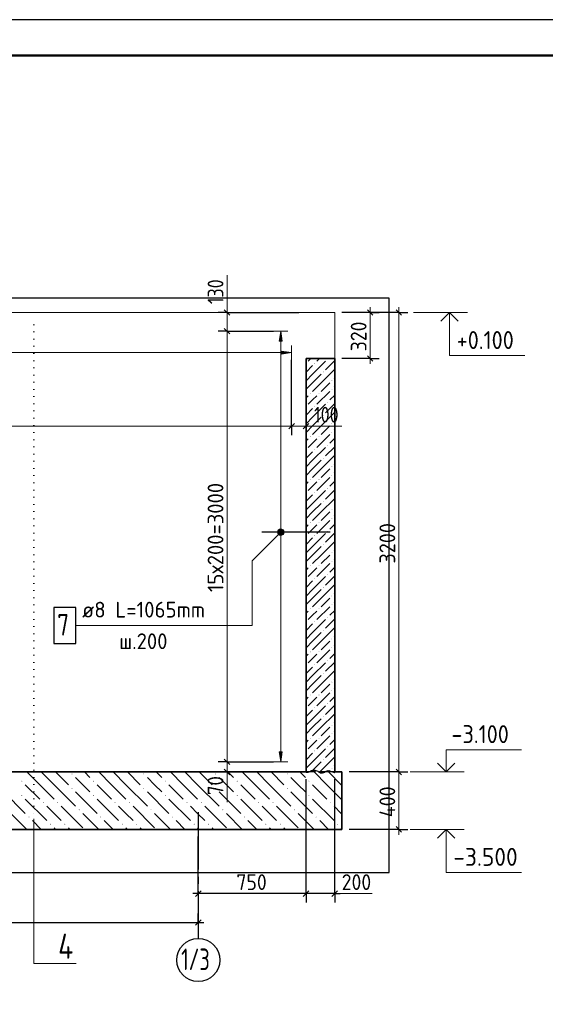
# Model space of a CAD drawing. Header units: millimetres. Extents: x 0 to 42000, y 0 to 29700.
# Tile 3 of 8: x 12913 to 20233, y 15983 to 29700. Entities that reach past the tile are written whole.
import ezdxf

# ---------------------------------------------------------------- set-up
doc = ezdxf.new("R2010")
doc.units = ezdxf.units.MM
for name, pattern in [('______2', [270, 200, -70]), ('______5', [1100, 800, -100, 100, -100]), ('______9', [100, 0, -100])]:
    doc.linetypes.add(name, pattern=pattern)
for name, color, linetype, lineweight in [('Standard', 7, 'Continuous', 25), ('Высотные отметки', 7, 'Continuous', 25), ('ЖБ Плита Фундамента верхний уровень', 7, 'Continuous', 35), ('ЖБ Стена верхний уровень', 7, 'Continuous', 35), ('Позиционная метка линия выноска', 7, 'Continuous', 13), ('Примечания', 7, 'Continuous', 13), ('Размерная линия_ общее', 7, 'Continuous', 13), ('Сечения символ', 7, 'Continuous', 25), ('Стена обрамление П-обр.', 7, 'Continuous', 35)]:
    doc.layers.add(name, color=color, linetype=linetype, lineweight=lineweight)
doc.layers.add('Оси', color=7, linetype='______5')
doc.layers.add('Размерная выноска', color=7, linetype='Continuous')
doc.layers.add('Стена Хомут', color=7, linetype='Continuous', lineweight=25, true_color=0x6e3c1e)
doc.styles.add('ISOCPEUR', font='txt')

msp = doc.modelspace()

# ---------------------------------------------------------------- hatches: boundary and pattern name
at = {"layer": 'ЖБ Плита Фундамента верхний уровень', "linetype": 'Continuous', "lineweight": 18, "transparency": 33554687}
for points in [[(12935, 19092), (12941, 19099), (12948, 19092), (12941, 19086)], [(13635, 19192), (13641, 19199), (13648, 19192), (13641, 19186)], [(13935, 19092), (13941, 19099), (13948, 19092), (13941, 19086)], [(14635, 19192), (14641, 19199), (14648, 19192), (14641, 19186)], [(14935, 19092), (14941, 19099), (14948, 19092), (14941, 19086)], [(15635, 19192), (15641, 19199), (15648, 19192), (15641, 19186)], [(15935, 19092), (15941, 19099), (15948, 19092), (15941, 19086)], [(16635, 19192), (16641, 19199), (16648, 19192), (16641, 19186)], [(16935, 19092), (16941, 19099), (16948, 19092), (16941, 19086)], [(13635, 18992), (13641, 18999), (13648, 18992), (13641, 18986)], [(14635, 18992), (14641, 18999), (14648, 18992), (14641, 18986)], [(15635, 18992), (15641, 18999), (15648, 18992), (15641, 18986)], [(16635, 18992), (16641, 18999), (16648, 18992), (16641, 18986)], [(12935, 18892), (12941, 18899), (12948, 18892), (12941, 18886)], [(13235, 18792), (13241, 18799), (13248, 18792), (13241, 18786)], [(13435, 18792), (13441, 18799), (13448, 18792), (13441, 18786)], [(13935, 18892), (13941, 18899), (13948, 18892), (13941, 18886)], [(14235, 18792), (14241, 18799), (14248, 18792), (14241, 18786)], [(14435, 18792), (14441, 18799), (14448, 18792), (14441, 18786)], [(14935, 18892), (14941, 18899), (14948, 18892), (14941, 18886)], [(15235, 18792), (15241, 18799), (15248, 18792), (15241, 18786)], [(15435, 18792), (15441, 18799), (15448, 18792), (15441, 18786)], [(15935, 18892), (15941, 18899), (15948, 18892), (15941, 18886)], [(16235, 18792), (16241, 18799), (16248, 18792), (16241, 18786)], [(16435, 18792), (16441, 18799), (16448, 18792), (16441, 18786)], [(16935, 18892), (16941, 18899), (16948, 18892), (16941, 18886)], [(17235, 18792), (17241, 18799), (17248, 18792), (17241, 18786)], [(13735, 18692), (13741, 18699), (13748, 18692), (13741, 18686)], [(14735, 18692), (14741, 18699), (14748, 18692), (14741, 18686)], [(15735, 18692), (15741, 18699), (15748, 18692), (15741, 18686)], [(16735, 18692), (16741, 18699), (16748, 18692), (16741, 18686)], [(13035, 18592), (13041, 18599), (13048, 18592), (13041, 18586)], [(14035, 18592), (14041, 18599), (14048, 18592), (14041, 18586)], [(15035, 18592), (15041, 18599), (15048, 18592), (15041, 18586)], [(16035, 18592), (16041, 18599), (16048, 18592), (16041, 18586)], [(17035, 18592), (17041, 18599), (17048, 18592), (17041, 18586)], [(13335, 18492), (13341, 18499), (13348, 18492), (13341, 18486)], [(13535, 18492), (13541, 18499), (13548, 18492), (13541, 18486)], [(14335, 18492), (14341, 18499), (14348, 18492), (14341, 18486)], [(14535, 18492), (14541, 18499), (14548, 18492), (14541, 18486)], [(15335, 18492), (15341, 18499), (15348, 18492), (15341, 18486)], [(15535, 18492), (15541, 18499), (15548, 18492), (15541, 18486)], [(16335, 18492), (16341, 18499), (16348, 18492), (16341, 18486)], [(16535, 18492), (16541, 18499), (16548, 18492), (16541, 18486)], [(17335, 18492), (17341, 18499), (17348, 18492), (17341, 18486)]]:
    msp.add_hatch(color=7, dxfattribs=at).paths.add_polyline_path(points, flags=16)
at = {"layer": 'ЖБ Стена верхний уровень', "linetype": 'Continuous', "lineweight": 18, "transparency": 33554687}
for points in [[(17196, 24972), (17201, 24977), (17206, 24972), (17201, 24967)], [(16900, 24916), (16901, 24917), (16906, 24912), (16901, 24907), (16900, 24908)], [(17016, 24912), (17021, 24917), (17026, 24912), (17021, 24907)], [(17136, 24792), (17141, 24797), (17146, 24792), (17141, 24787)], [(17256, 24672), (17261, 24677), (17266, 24672), (17261, 24667)], [(17256, 24552), (17261, 24557), (17266, 24552), (17261, 24547)], [(16956, 24492), (16961, 24497), (16966, 24492), (16961, 24487)], [(17076, 24492), (17081, 24497), (17086, 24492), (17081, 24487)], [(16900, 24316), (16901, 24317), (16906, 24312), (16901, 24307), (16900, 24308)], [(17016, 24312), (17021, 24317), (17026, 24312), (17021, 24307)], [(17196, 24372), (17201, 24377), (17206, 24372), (17201, 24367)], [(17136, 24192), (17141, 24197), (17146, 24192), (17141, 24187)], [(17256, 24072), (17261, 24077), (17266, 24072), (17261, 24067)], [(16956, 23892), (16961, 23897), (16966, 23892), (16961, 23887)], [(17076, 23892), (17081, 23897), (17086, 23892), (17081, 23887)], [(17256, 23952), (17261, 23957), (17266, 23952), (17261, 23947)], [(17196, 23772), (17201, 23777), (17206, 23772), (17201, 23767)], [(16900, 23716), (16901, 23717), (16906, 23712), (16901, 23707), (16900, 23708)], [(17016, 23712), (17021, 23717), (17026, 23712), (17021, 23707)], [(17136, 23592), (17141, 23597), (17146, 23592), (17141, 23587)], [(17256, 23472), (17261, 23477), (17266, 23472), (17261, 23467)], [(17256, 23352), (17261, 23357), (17266, 23352), (17261, 23347)], [(16956, 23292), (16961, 23297), (16966, 23292), (16961, 23287)], [(17076, 23292), (17081, 23297), (17086, 23292), (17081, 23287)], [(16900, 23116), (16901, 23117), (16906, 23112), (16901, 23107), (16900, 23108)], [(17016, 23112), (17021, 23117), (17026, 23112), (17021, 23107)], [(17196, 23172), (17201, 23177), (17206, 23172), (17201, 23167)], [(17136, 22992), (17141, 22997), (17146, 22992), (17141, 22987)], [(17256, 22872), (17261, 22877), (17266, 22872), (17261, 22867)], [(16956, 22692), (16961, 22697), (16966, 22692), (16961, 22687)], [(17076, 22692), (17081, 22697), (17086, 22692), (17081, 22687)], [(17256, 22752), (17261, 22757), (17266, 22752), (17261, 22747)], [(16900, 22516), (16901, 22517), (16906, 22512), (16901, 22507), (16900, 22508)], [(17016, 22512), (17021, 22517), (17026, 22512), (17021, 22507)], [(17196, 22572), (17201, 22577), (17206, 22572), (17201, 22567)], [(17136, 22392), (17141, 22397), (17146, 22392), (17141, 22387)], [(17256, 22272), (17261, 22277), (17266, 22272), (17261, 22267)], [(16956, 22092), (16961, 22097), (16966, 22092), (16961, 22087)], [(17076, 22092), (17081, 22097), (17086, 22092), (17081, 22087)], [(17256, 22152), (17261, 22157), (17266, 22152), (17261, 22147)], [(17196, 21972), (17201, 21977), (17206, 21972), (17201, 21967)], [(16900, 21916), (16901, 21917), (16906, 21912), (16901, 21907), (16900, 21908)], [(17016, 21912), (17021, 21917), (17026, 21912), (17021, 21907)], [(17136, 21792), (17141, 21797), (17146, 21792), (17141, 21787)], [(17256, 21672), (17261, 21677), (17266, 21672), (17261, 21667)], [(17256, 21552), (17261, 21557), (17266, 21552), (17261, 21547)], [(16956, 21492), (16961, 21497), (16966, 21492), (16961, 21487)], [(17076, 21492), (17081, 21497), (17086, 21492), (17081, 21487)], [(16900, 21316), (16901, 21317), (16906, 21312), (16901, 21307), (16900, 21308)], [(17016, 21312), (17021, 21317), (17026, 21312), (17021, 21307)], [(17196, 21372), (17201, 21377), (17206, 21372), (17201, 21367)], [(17136, 21192), (17141, 21197), (17146, 21192), (17141, 21187)], [(17256, 21072), (17261, 21077), (17266, 21072), (17261, 21067)], [(16956, 20892), (16961, 20897), (16966, 20892), (16961, 20887)], [(17076, 20892), (17081, 20897), (17086, 20892), (17081, 20887)], [(17256, 20952), (17261, 20957), (17266, 20952), (17261, 20947)], [(16900, 20716), (16901, 20717), (16906, 20712), (16901, 20707), (16900, 20708)], [(17016, 20712), (17021, 20717), (17026, 20712), (17021, 20707)], [(17196, 20772), (17201, 20777), (17206, 20772), (17201, 20767)], [(17136, 20592), (17141, 20597), (17146, 20592), (17141, 20587)], [(17256, 20472), (17261, 20477), (17266, 20472), (17261, 20467)], [(17256, 20352), (17261, 20357), (17266, 20352), (17261, 20347)], [(16956, 20292), (16961, 20297), (16966, 20292), (16961, 20287)], [(17076, 20292), (17081, 20297), (17086, 20292), (17081, 20287)], [(17196, 20172), (17201, 20177), (17206, 20172), (17201, 20167)], [(16900, 20116), (16901, 20117), (16906, 20112), (16901, 20107), (16900, 20108)], [(17016, 20112), (17021, 20117), (17026, 20112), (17021, 20107)], [(17136, 19992), (17141, 19997), (17146, 19992), (17141, 19987)], [(17256, 19872), (17261, 19877), (17266, 19872), (17261, 19867)], [(17256, 19752), (17261, 19757), (17266, 19752), (17261, 19747)], [(16956, 19692), (16961, 19697), (16966, 19692), (16961, 19687)], [(17076, 19692), (17081, 19697), (17086, 19692), (17081, 19687)], [(16900, 19516), (16901, 19517), (16906, 19512), (16901, 19507), (16900, 19508)], [(17016, 19512), (17021, 19517), (17026, 19512), (17021, 19507)], [(17196, 19572), (17201, 19577), (17206, 19572), (17201, 19567)], [(17136, 19392), (17141, 19397), (17146, 19392), (17141, 19387)], [(17256, 19272), (17261, 19277), (17266, 19272), (17261, 19267)]]:
    msp.add_hatch(color=7, dxfattribs=at).paths.add_polyline_path(points, flags=16)
at = {"layer": 'Позиционная метка линия выноска', "linetype": 'Continuous', "lineweight": 13, "transparency": 33554687}
for points in [[(16505, 22571), (16580, 22528), (16516, 22592)], [(16505, 22549), (16559, 22517), (16505, 22571)], [(16505, 22571), (16559, 22517), (16580, 22528)], [(16537, 22517), (16505, 22549), (16516, 22528)], [(16505, 22549), (16537, 22517), (16559, 22517)], [(16516, 22592), (16591, 22549), (16537, 22603)], [(16516, 22592), (16580, 22528), (16591, 22549)], [(16537, 22603), (16591, 22549), (16591, 22571)], [(16537, 22603), (16591, 22571), (16559, 22603)], [(16559, 22603), (16591, 22571), (16580, 22592)]]:
    msp.add_hatch(color=7, dxfattribs=at).paths.add_polyline_path(points)
at = {"layer": 'Стена обрамление П-обр.', "linetype": 'Continuous', "lineweight": 13, "transparency": 33554687}
msp.add_hatch(color=7, dxfattribs=at).paths.add_polyline_path([(16560, 25042), (16700, 25062), (16560, 25082)])
at = {"layer": 'Стена Хомут', "linetype": 'Continuous', "lineweight": 13, "transparency": 33554687}
msp.add_hatch(color=7, dxfattribs=at).paths.add_polyline_path([(16568, 25220), (16548, 25360), (16528, 25220)])
msp.add_hatch(color=7, dxfattribs=at).paths.add_polyline_path([(16568, 19500), (16548, 19360), (16528, 19500)], flags=16)

# ---------------------------------------------------------------- linework, layer by layer
at = {"layer": 'Standard', "color": 7, "linetype": 'Continuous', "lineweight": 25, "transparency": 33554687}
for p, q in [((15762, 25658), (15838, 25582)), ((15762, 25397), (15838, 25322)), ((16662, 23999), (16738, 24074)), ((16862, 23999), (16938, 24074)), ((15762, 19397), (15838, 19322)), ((15762, 19258), (15838, 19182)), ((15438, 17562), (15362, 17487)), ((16938, 17562), (16862, 17487)), ((17338, 17562), (17262, 17487)), ((15362, 17087), (15438, 17162))]:
    msp.add_line(p, q, dxfattribs=at)
at = {"layer": 'Standard', "color": 7, "linetype": 'Continuous', "lineweight": 13, "transparency": 33554687}
for p, q in [((15800, 25620), (15800, 25695)), ((15800, 25620), (15800, 25360)), ((15800, 25360), (15800, 19360)), ((5100, 24037), (16700, 24037)), ((16700, 24037), (16900, 24037)), ((16900, 24037), (16975, 24037)), ((15800, 19360), (15800, 19220)), ((15800, 19220), (15800, 19145))]:
    msp.add_line(p, q, dxfattribs=at)
at = {"layer": 'Standard', "color": 7, "linetype": 'Continuous', "lineweight": 18, "transparency": 33554687}
for p, q in [((17300, 25620), (4900, 25620)), ((17300, 24980), (17300, 25620))]:
    msp.add_line(p, q, dxfattribs=at)
at = {"layer": 'Standard', "color": 7, "linetype": 'Continuous', "lineweight": -3, "transparency": 33554687}
for p, q in [((15800, 25620), (15675, 25620)), ((15800, 25620), (15925, 25620)), ((15800, 25620), (16800, 25620)), ((15800, 25360), (15675, 25360)), ((15800, 25360), (15925, 25360)), ((15800, 25360), (16448, 25360)), ((16700, 24037), (16700, 24162)), ((16900, 24037), (16900, 24162)), ((16700, 24037), (16700, 23912)), ((16900, 24037), (16900, 23912)), ((16900, 24037), (16900, 24037)), ((15800, 19360), (15675, 19360)), ((15800, 19360), (15925, 19360)), ((15800, 19360), (16448, 19360)), ((15800, 19220), (15675, 19220)), ((15800, 19220), (15925, 19220)), ((15800, 19220), (16660, 19220)), ((15400, 17525), (15400, 18320)), ((15400, 17525), (15400, 17650)), ((16900, 17525), (16900, 17650)), ((17300, 17525), (17300, 17650)), ((15400, 17525), (15325, 17525)), ((15400, 17525), (15400, 17400)), ((16900, 17525), (15400, 17525)), ((16900, 17525), (16900, 17400)), ((17300, 17525), (16900, 17525)), ((17300, 17525), (17300, 17400)), ((17300, 17525), (17375, 17525)), ((15400, 17125), (15400, 17250)), ((9400, 17125), (15400, 17125)), ((15400, 17125), (15400, 17000)), ((15400, 17125), (15400, 17000)), ((15400, 17125), (15475, 17125))]:
    msp.add_line(p, q, dxfattribs=at)
at = {"layer": 'Standard', "color": 7, "linetype": 'Continuous', "lineweight": 25, "transparency": 33554687}
msp.add_lwpolyline([(0, 0), (42000, 0), (42000, 29700), (0, 29700), (0, 0)], close=True, dxfattribs=at)
at = {"layer": 'Standard', "color": 7, "linetype": 'Continuous', "lineweight": 50, "transparency": 33554687}
msp.add_lwpolyline([(2000, 29200), (41500, 29200), (41500, 500), (2000, 500), (2000, 29200)], close=True, dxfattribs=at)
at = {"layer": 'Standard', "color": 7, "linetype": 'Continuous', "lineweight": 13, "transparency": 33554687}
msp.add_lwpolyline([(32000, 29200), (2000, 29200), (2000, 6000), (32000, 6000), (32000, 29200)], dxfattribs=at)
at = {"layer": 'Standard', "color": 254, "linetype": 'Continuous', "lineweight": 25, "true_color": 0xc4c4ff, "transparency": 33554687}
msp.add_lwpolyline([(3038, 17820), (18058, 17820), (18058, 25820), (3038, 25820), (3038, 17820)], dxfattribs=at)
at = {"layer": 'Standard', "color": 7, "linetype": 'Continuous', "lineweight": -3, "transparency": 33554687}
for points in [[(16700, 24037), (16700, 24054), (16700, 24054), (16700, 24962)], [(16900, 17525), (16900, 17542), (16900, 17542), (16900, 19120)], [(17300, 17525), (17300, 17542), (17300, 17542), (17300, 19120)]]:
    msp.add_lwpolyline(points, dxfattribs=at)
at = {"layer": 'Высотные отметки', "color": 7, "linetype": 'Continuous', "lineweight": 13, "transparency": 33554687}
for p, q in [((18399, 25620), (19149, 25620)), ((18399, 25620), (19149, 25620)), ((18351, 19220), (19101, 19220)), ((18351, 19220), (19101, 19220)), ((18351, 18420), (19101, 18420)), ((18351, 18420), (19101, 18420))]:
    msp.add_line(p, q, dxfattribs=at)
at = {"layer": 'Высотные отметки', "color": 7, "linetype": 'Continuous', "lineweight": 35, "transparency": 33554687}
for p, q in [((18899, 25620), (18778, 25499)), ((18899, 25620), (18778, 25499)), ((18899, 25620), (19020, 25499)), ((18899, 25620), (19020, 25499)), ((18851, 19220), (18730, 19341)), ((18851, 19220), (18730, 19341)), ((18851, 19220), (18972, 19341)), ((18851, 19220), (18972, 19341)), ((18851, 18420), (18730, 18299)), ((18851, 18420), (18730, 18299)), ((18851, 18420), (18972, 18299)), ((18851, 18420), (18972, 18299))]:
    msp.add_line(p, q, dxfattribs=at)
at = {"layer": 'Высотные отметки', "color": 7, "linetype": 'Continuous', "lineweight": 13, "transparency": 33554687}
for points in [[(18899, 25620), (18899, 25020), (19949, 25020)], [(18899, 25620), (18899, 25020), (19949, 25020)], [(18851, 19220), (18851, 19530), (19901, 19530)], [(18851, 19220), (18851, 19530), (19901, 19530)], [(18851, 18420), (18851, 17820), (19901, 17820)], [(18851, 18420), (18851, 17820), (19901, 17820)]]:
    msp.add_lwpolyline(points, dxfattribs=at)
at = {"layer": 'ЖБ Плита Фундамента верхний уровень', "color": 7, "linetype": 'Continuous', "lineweight": 35, "transparency": 33554687}
for p, q in [((16900, 19220), (4900, 19220)), ((17400, 19220), (17300, 19220)), ((17400, 18420), (17400, 19220)), ((7100, 18420), (17400, 18420))]:
    msp.add_line(p, q, dxfattribs=at)
at = {"layer": 'ЖБ Плита Фундамента верхний уровень', "color": 252, "linetype": 'Continuous', "lineweight": 18, "true_color": 0x8f8f8f, "transparency": 33554687}
for p, q in [((13191, 19042), (13013, 19220)), ((13213, 19220), (13391, 19042)), ((13413, 19220), (13591, 19042)), ((13813, 19220), (13891, 19142)), ((14191, 19042), (14013, 19220)), ((14213, 19220), (14391, 19042)), ((14413, 19220), (14591, 19042)), ((14813, 19220), (14891, 19142)), ((15191, 19042), (15013, 19220)), ((15213, 19220), (15391, 19042)), ((15413, 19220), (15591, 19042)), ((15813, 19220), (15891, 19142)), ((16191, 19042), (16013, 19220)), ((16213, 19220), (16391, 19042)), ((16413, 19220), (16591, 19042)), ((16813, 19220), (16891, 19142)), ((17191, 19042), (17013, 19220)), ((17213, 19220), (17391, 19042)), ((13791, 19042), (13691, 19142)), ((14791, 19042), (14691, 19142)), ((15791, 19042), (15691, 19142)), ((16791, 19042), (16691, 19142)), ((12691, 18942), (12991, 18642)), ((12991, 19042), (13191, 18842)), ((13191, 19042), (13391, 18842)), ((13391, 19042), (13691, 18742)), ((13691, 18942), (13991, 18642)), ((13891, 18942), (13791, 19042)), ((13991, 19042), (14191, 18842)), ((14191, 19042), (14391, 18842)), ((14391, 19042), (14691, 18742)), ((14691, 18942), (14991, 18642)), ((14891, 18942), (14791, 19042)), ((14991, 19042), (15191, 18842)), ((15191, 19042), (15391, 18842)), ((15391, 19042), (15691, 18742)), ((15691, 18942), (15991, 18642)), ((15891, 18942), (15791, 19042)), ((15991, 19042), (16191, 18842)), ((16191, 19042), (16391, 18842)), ((16391, 19042), (16691, 18742)), ((16691, 18942), (16991, 18642)), ((16891, 18942), (16791, 19042)), ((16991, 19042), (17191, 18842)), ((17191, 19042), (17391, 18842)), ((17391, 19042), (17400, 19033)), ((12991, 18842), (13291, 18542)), ((13991, 18842), (14291, 18542)), ((14991, 18842), (15291, 18542)), ((15991, 18842), (16291, 18542)), ((16991, 18842), (17291, 18542)), ((13391, 18642), (13291, 18742)), ((13491, 18742), (13791, 18442)), ((14391, 18642), (14291, 18742)), ((14491, 18742), (14791, 18442)), ((15391, 18642), (15291, 18742)), ((15491, 18742), (15791, 18442)), ((16391, 18642), (16291, 18742)), ((16491, 18742), (16791, 18442)), ((17391, 18642), (17291, 18742)), ((12791, 18642), (13013, 18420)), ((13213, 18420), (13091, 18542)), ((13491, 18542), (13391, 18642)), ((13791, 18642), (14013, 18420)), ((14213, 18420), (14091, 18542)), ((14491, 18542), (14391, 18642)), ((14791, 18642), (15013, 18420)), ((15213, 18420), (15091, 18542)), ((15491, 18542), (15391, 18642)), ((15791, 18642), (16013, 18420)), ((16213, 18420), (16091, 18542)), ((16491, 18542), (16391, 18642)), ((16791, 18642), (17013, 18420)), ((17213, 18420), (17091, 18542)), ((17400, 18633), (17391, 18642)), ((13391, 18442), (13413, 18420)), ((13591, 18442), (13613, 18420)), ((14391, 18442), (14413, 18420)), ((14591, 18442), (14613, 18420)), ((15391, 18442), (15413, 18420)), ((15591, 18442), (15613, 18420)), ((16391, 18442), (16413, 18420)), ((16591, 18442), (16613, 18420)), ((17391, 18442), (17400, 18433))]:
    msp.add_line(p, q, dxfattribs=at)
at = {"layer": 'ЖБ Стена верхний уровень', "color": 7, "linetype": 'Continuous', "lineweight": 35, "transparency": 33554687}
for p, q in [((16900, 24980), (16900, 19220)), ((17300, 24980), (16900, 24980)), ((17300, 19220), (17300, 24980))]:
    msp.add_line(p, q, dxfattribs=at)
at = {"layer": 'ЖБ Стена верхний уровень', "color": 251, "linetype": 'Continuous', "lineweight": 18, "true_color": 0x494949, "transparency": 33554687}
for p, q in [((16931, 24942), (16969, 24980)), ((17089, 24980), (17051, 24942)), ((16991, 24882), (16900, 24791)), ((16991, 24762), (17171, 24942)), ((17300, 24951), (17171, 24822)), ((16991, 24762), (16900, 24671)), ((17111, 24762), (16991, 24642)), ((17111, 24642), (17291, 24822)), ((17300, 24711), (17291, 24702)), ((16991, 24642), (16900, 24551)), ((17111, 24642), (16991, 24522)), ((17231, 24642), (17111, 24522)), ((17291, 24582), (17300, 24591)), ((16931, 24462), (16900, 24431)), ((16991, 24402), (17051, 24462)), ((17231, 24522), (17051, 24342)), ((17300, 24471), (17231, 24402)), ((16991, 24282), (16900, 24191)), ((16931, 24342), (16991, 24402)), ((16991, 24162), (17171, 24342)), ((17300, 24351), (17171, 24222)), ((16991, 24162), (16900, 24071)), ((17111, 24162), (16991, 24042)), ((17111, 24042), (17291, 24222)), ((16991, 24042), (16900, 23951)), ((17111, 24042), (16991, 23922)), ((17231, 24042), (17111, 23922)), ((17300, 24111), (17291, 24102)), ((17231, 23922), (17051, 23742)), ((17300, 23871), (17231, 23802)), ((17291, 23982), (17300, 23991)), ((16931, 23862), (16900, 23831)), ((16931, 23742), (16991, 23802)), ((16991, 23802), (17051, 23862)), ((16991, 23562), (17171, 23742)), ((17300, 23751), (17171, 23622)), ((16991, 23682), (16900, 23591)), ((17111, 23442), (17291, 23622)), ((16991, 23562), (16900, 23471)), ((17111, 23562), (16991, 23442)), ((17300, 23511), (17291, 23502)), ((16991, 23442), (16900, 23351)), ((17111, 23442), (16991, 23322)), ((17231, 23322), (17051, 23142)), ((17231, 23442), (17111, 23322)), ((17291, 23382), (17300, 23391)), ((16931, 23262), (16900, 23231)), ((16931, 23142), (16991, 23202)), ((16991, 23202), (17051, 23262)), ((17300, 23271), (17231, 23202)), ((16991, 23082), (16900, 22991)), ((16991, 22962), (17171, 23142)), ((17300, 23151), (17171, 23022)), ((16991, 22962), (16900, 22871)), ((17111, 22962), (16991, 22842)), ((17111, 22842), (17291, 23022)), ((17300, 22911), (17291, 22902)), ((16991, 22842), (16900, 22751)), ((17111, 22842), (16991, 22722)), ((17231, 22842), (17111, 22722)), ((17291, 22782), (17300, 22791)), ((16931, 22662), (16900, 22631)), ((16991, 22602), (17051, 22662)), ((17231, 22722), (17051, 22542)), ((17300, 22671), (17231, 22602)), ((16931, 22542), (16991, 22602)), ((16991, 22362), (17171, 22542)), ((17300, 22551), (17171, 22422)), ((16991, 22482), (16900, 22391)), ((16991, 22362), (16900, 22271)), ((17111, 22362), (16991, 22242)), ((17111, 22242), (17291, 22422)), ((16991, 22242), (16900, 22151)), ((17111, 22242), (16991, 22122)), ((17231, 22242), (17111, 22122)), ((17300, 22311), (17291, 22302)), ((17231, 22122), (17051, 21942)), ((17291, 22182), (17300, 22191)), ((16931, 22062), (16900, 22031)), ((16931, 21942), (16991, 22002)), ((16991, 22002), (17051, 22062)), ((17300, 21951), (17171, 21822)), ((17300, 22071), (17231, 22002)), ((16991, 21882), (16900, 21791)), ((16991, 21762), (17171, 21942)), ((17111, 21642), (17291, 21822)), ((16991, 21762), (16900, 21671)), ((17111, 21762), (16991, 21642)), ((17300, 21711), (17291, 21702)), ((16991, 21642), (16900, 21551)), ((17111, 21642), (16991, 21522)), ((17231, 21642), (17111, 21522)), ((17291, 21582), (17300, 21591)), ((16931, 21462), (16900, 21431)), ((16931, 21342), (16991, 21402)), ((16991, 21402), (17051, 21462)), ((17231, 21522), (17051, 21342)), ((17300, 21471), (17231, 21402)), ((16991, 21282), (16900, 21191)), ((16991, 21162), (17171, 21342)), ((17300, 21351), (17171, 21222)), ((16991, 21162), (16900, 21071)), ((17111, 21162), (16991, 21042)), ((17111, 21042), (17291, 21222)), ((16991, 21042), (16900, 20951)), ((17111, 21042), (16991, 20922)), ((17231, 21042), (17111, 20922)), ((17300, 21111), (17291, 21102)), ((17291, 20982), (17300, 20991)), ((16931, 20862), (16900, 20831)), ((16991, 20802), (17051, 20862)), ((17231, 20922), (17051, 20742)), ((17300, 20871), (17231, 20802)), ((16931, 20742), (16991, 20802)), ((16991, 20562), (17171, 20742)), ((17300, 20751), (17171, 20622)), ((16991, 20682), (16900, 20591)), ((17111, 20442), (17291, 20622)), ((16991, 20562), (16900, 20471)), ((16991, 20442), (16900, 20351)), ((17111, 20562), (16991, 20442)), ((17111, 20442), (16991, 20322)), ((17231, 20442), (17111, 20322)), ((17300, 20511), (17291, 20502)), ((17231, 20322), (17051, 20142)), ((17291, 20382), (17300, 20391)), ((16931, 20262), (16900, 20231)), ((16931, 20142), (16991, 20202)), ((16991, 20202), (17051, 20262)), ((17300, 20271), (17231, 20202)), ((16991, 20082), (16900, 19991)), ((16991, 19962), (17171, 20142)), ((17300, 20151), (17171, 20022)), ((16991, 19962), (16900, 19871)), ((17111, 19962), (16991, 19842)), ((17111, 19842), (17291, 20022)), ((17300, 19911), (17291, 19902)), ((16991, 19842), (16900, 19751)), ((17111, 19842), (16991, 19722)), ((17231, 19842), (17111, 19722)), ((17291, 19782), (17300, 19791)), ((16931, 19662), (16900, 19631)), ((16991, 19602), (17051, 19662)), ((17231, 19722), (17051, 19542)), ((17300, 19671), (17231, 19602)), ((16991, 19482), (16900, 19391)), ((16931, 19542), (16991, 19602)), ((16991, 19362), (17171, 19542)), ((17300, 19551), (17171, 19422)), ((16991, 19362), (16900, 19271)), ((17111, 19362), (16991, 19242)), ((17111, 19242), (17291, 19422)), ((16991, 19242), (16969, 19220)), ((17111, 19242), (17089, 19220)), ((17231, 19242), (17209, 19220)), ((17300, 19311), (17291, 19302))]:
    msp.add_line(p, q, dxfattribs=at)
at = {"layer": 'Оси', "color": 8, "linetype": '______5', "lineweight": -3, "transparency": 33554687}
msp.add_line((15400, 18660), (15400, 16900), dxfattribs=at)
at = {"layer": 'Оси', "color": 7, "linetype": 'Continuous', "lineweight": -3, "transparency": 33554687}
msp.add_circle((15400, 16600), 300, dxfattribs=at)
at = {"layer": 'Позиционная метка линия выноска', "color": 7, "linetype": 'Continuous', "lineweight": 13, "transparency": 33554687}
for p, q in [((16516, 22592), (16516, 22592)), ((16516, 22528), (16516, 22528)), ((16580, 22592), (16580, 22592)), ((16580, 22528), (16580, 22528))]:
    msp.add_line(p, q, dxfattribs=at)
msp.add_lwpolyline([(13696, 21260), (16148, 21260), (16148, 22160), (16548, 22560)], dxfattribs=at)
msp.add_circle((16548, 22560), 45, dxfattribs=at)
at = {"layer": 'Примечания', "color": 253, "linetype": '______2', "lineweight": -3, "true_color": 0xababab, "transparency": 33554687}
msp.add_line((17300, 19220), (16900, 19220), dxfattribs=at)
at = {"layer": 'Примечания', "color": 7, "linetype": 'Continuous', "lineweight": 25, "transparency": 33554687}
msp.add_line((17300, 19215), (17300, 19215), dxfattribs=at)
msp.add_lwpolyline([(16900, 19215), (16915, 19215), (16931, 19216), (16945, 19220), (16957, 19227), (16967, 19235), (16978, 19241), (16993, 19245), (17009, 19247), (17024, 19245), (17039, 19241), (17053, 19236), (17065, 19229), (17076, 19222), (17087, 19216), (17101, 19210), (17116, 19207), (17132, 19208), (17148, 19211), (17159, 19217), (17170, 19225), (17181, 19232), (17194, 19237), (17210, 19238), (17226, 19235), (17240, 19231), (17254, 19225), (17268, 19220), (17281, 19216), (17297, 19213), (17300, 19213)], dxfattribs=at)
at = {"layer": 'Размерная выноска', "color": 7, "linetype": 'Continuous', "lineweight": 13, "transparency": 33554687}
for p, q in [((15800, 25620), (15800, 26140)), ((17400, 24037), (16900, 24037)), ((15800, 19220), (15800, 18800)), ((17300, 17525), (17820, 17525))]:
    msp.add_line(p, q, dxfattribs=at)
at = {"layer": 'Размерная линия_ общее', "color": 7, "linetype": 'Continuous', "lineweight": 25, "transparency": 33554687}
for p, q in [((17756, 25658), (17831, 25582)), ((18156, 25658), (18231, 25582)), ((17756, 25017), (17831, 24942)), ((18156, 19258), (18231, 19182)), ((18156, 18458), (18231, 18382))]:
    msp.add_line(p, q, dxfattribs=at)
at = {"layer": 'Размерная линия_ общее', "color": 7, "linetype": 'Continuous', "lineweight": 13, "transparency": 33554687}
for p, q in [((17793, 25620), (17793, 25695)), ((18193, 25620), (18193, 25695)), ((17793, 24980), (17793, 24905)), ((18193, 19220), (18193, 18420)), ((18193, 18420), (18193, 18345))]:
    msp.add_line(p, q, dxfattribs=at)
at = {"layer": 'Размерная линия_ общее', "color": 253, "linetype": 'Continuous', "lineweight": -3, "true_color": 0xa0a0a0, "transparency": 33554687}
for p, q in [((18193, 25620), (17400, 25620)), ((17793, 25620), (17400, 25620)), ((17793, 25620), (17668, 25620)), ((17793, 25620), (17918, 25620)), ((18193, 25620), (18068, 25620)), ((18193, 25620), (18318, 25620)), ((17793, 24980), (17400, 24980)), ((17793, 24980), (17668, 24980)), ((17793, 24980), (17918, 24980)), ((18193, 19220), (18068, 19220)), ((18193, 19220), (18318, 19220)), ((18193, 18420), (17500, 18420)), ((18193, 18420), (18068, 18420)), ((18193, 18420), (18318, 18420))]:
    msp.add_line(p, q, dxfattribs=at)
at = {"layer": 'Размерная линия_ общее', "color": 7, "linetype": 'Continuous', "lineweight": 13, "transparency": 33554687}
for points in [[(17793, 25620), (17793, 24982), (17793, 24982), (17793, 24980)], [(18193, 25620), (18193, 22033), (18193, 22033), (18193, 19220)]]:
    msp.add_lwpolyline(points, dxfattribs=at)
at = {"layer": 'Размерная линия_ общее', "color": 253, "linetype": 'Continuous', "lineweight": -3, "true_color": 0xa0a0a0, "transparency": 33554687}
msp.add_lwpolyline([(18193, 19220), (18176, 19220), (18176, 19220), (17500, 19220)], dxfattribs=at)
at = {"layer": 'Сечения символ', "color": 7, "linetype": '______9', "lineweight": 13, "transparency": 33554687}
msp.add_line((13110, 25450), (13110, 18566), dxfattribs=at)
at = {"layer": 'Сечения символ', "color": 7, "linetype": 'Continuous', "lineweight": 13, "transparency": 33554687}
msp.add_lwpolyline([(13110, 18566), (13110, 16550), (13700, 16550)], dxfattribs=at)
at = {"layer": 'Стена обрамление П-обр.', "color": 251, "linetype": 'Continuous', "lineweight": 13, "true_color": 0x494949, "transparency": 33554687}
for p, q in [((16700, 25062), (16700, 25162)), ((5240, 25062), (16560, 25062)), ((16700, 25062), (16560, 25082)), ((16560, 25082), (16560, 25042)), ((16560, 25042), (16700, 25062)), ((16700, 25062), (16700, 24962)), ((16700, 25062), (16700, 25062))]:
    msp.add_line(p, q, dxfattribs=at)
at = {"layer": 'Стена Хомут', "color": 251, "linetype": 'Continuous', "lineweight": 13, "true_color": 0x494949, "transparency": 33554687}
for p, q in [((16548, 25360), (16448, 25360)), ((16548, 25360), (16528, 25220)), ((16568, 25220), (16548, 25360)), ((16548, 25360), (16648, 25360)), ((16548, 25360), (16548, 25360)), ((16528, 25220), (16568, 25220)), ((16548, 19500), (16548, 25220)), ((16548, 19360), (16528, 19500)), ((16528, 19500), (16568, 19500)), ((16568, 19500), (16548, 19360)), ((16548, 19360), (16448, 19360)), ((16548, 19360), (16648, 19360)), ((16548, 19360), (16548, 19360))]:
    msp.add_line(p, q, dxfattribs=at)
at = {"layer": 'Стена Хомут', "color": 36, "linetype": 'Continuous', "lineweight": 25, "true_color": 0x6e3c1e, "transparency": 33554687}
msp.add_line((17236, 22560), (16284, 22560), dxfattribs=at)
at = {"layer": 'Стена Хомут', "color": 7, "linetype": 'Continuous', "lineweight": 25, "transparency": 33554687}
msp.add_lwpolyline([(13386, 21010), (13696, 21010), (13696, 21510), (13386, 21510), (13386, 21010)], dxfattribs=at)

# ---------------------------------------------------------------- texts
at = {"layer": 'Standard', "color": 7, "linetype": 'Continuous', "lineweight": 25, "transparency": 33554687, "char_height": 220, "attachment_point": 7, "rotation": 90, "style": 'ISOCPEUR'}
for s, insert, width in [('\\W0.83;130', (15750, 25738), 508.57), ('\\W0.95;15х200=3000', (15750, 21726), 1753.13), ('\\W0.87;70', (15750, 18897), 403.92)]:
    msp.add_mtext(s, dxfattribs=dict(at, insert=insert, width=width))
at = {"layer": 'Standard', "color": 7, "linetype": 'Continuous', "lineweight": 25, "transparency": 33554687, "char_height": 220, "attachment_point": 7, "style": 'ISOCPEUR'}
for s, insert, width in [('\\W0.83;100', (17012, 24087), 508.57), ('\\W0.91;750', (15930, 17575), 561.99), ('\\W0.91;200', (17397, 17575), 561.98)]:
    msp.add_mtext(s, dxfattribs=dict(at, insert=insert, width=width))
at = {"layer": 'Высотные отметки', "color": 7, "linetype": 'Continuous', "lineweight": 25, "transparency": 33554687, "char_height": 250, "attachment_point": 7, "style": 'ISOCPEUR'}
for s, insert, width in [('\\W0.90;+0.100', (18999, 25112), 1011.76), ('\\W0.90;-3.100', (18926, 19622), 1011.77), ('\\W0.95;-3.500', (18951, 17912), 1067.86)]:
    msp.add_mtext(s, dxfattribs=dict(at, insert=insert, width=width))
at = {"layer": 'Оси', "color": 7, "linetype": 'Continuous', "lineweight": 25, "transparency": 33554687, "insert": (15162, 16460), "char_height": 300, "width": 577.92, "attachment_point": 7, "style": 'ISOCPEUR'}
msp.add_mtext('\\W0.69;1/3', dxfattribs=at)
at = {"layer": 'Размерная линия_ общее', "color": 7, "linetype": 'Continuous', "lineweight": 25, "transparency": 33554687, "char_height": 220, "attachment_point": 7, "rotation": 90, "style": 'ISOCPEUR'}
for s, insert, width in [('\\W0.91;320', (17743, 25080), 561.99), ('\\W0.93;3200', (18143, 22123), 718.1), ('\\W0.92;400', (18143, 18589), 584.45)]:
    msp.add_mtext(s, dxfattribs=dict(at, insert=insert, width=width))
at = {"layer": 'Сечения символ', "color": 7, "linetype": 'Continuous', "lineweight": 35, "transparency": 33554687, "insert": (13448, 16618), "char_height": 350, "width": 419.8, "attachment_point": 7, "style": 'ISOCPEUR'}
msp.add_mtext('\\W0.80;4', dxfattribs=at)
at = {"layer": 'Стена Хомут', "color": 7, "linetype": 'Continuous', "lineweight": 13, "transparency": 33554687, "attachment_point": 7, "style": 'ISOCPEUR'}
for s, insert, char_height, width in [('\\W0.96;ø8 L=1065mm ', (13782, 21371), 220, 1996.3), ('\\W0.78;7', (13436, 21120), 300, 326.43), ('\\W0.95;ш.200 ', (14299, 20931), 220, 962.12)]:
    msp.add_mtext(s, dxfattribs=dict(at, insert=insert, char_height=char_height, width=width))

doc.saveas('drawing.dxf')
